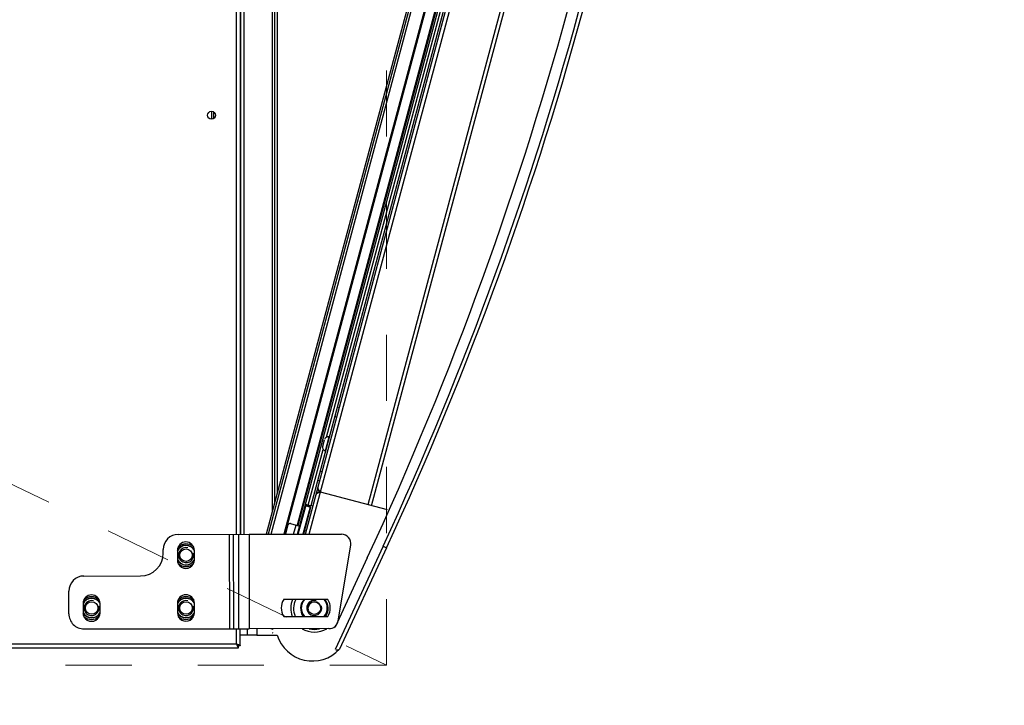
# Model space of a CAD drawing. Header units: millimetres. Extents: x -486876 to 553054, y -140324 to 834178.
# Tile 104 of 155: x -2888 to -2366, y 73816 to 74179. Entities that reach past the tile are written whole.
import ezdxf
from ezdxf.enums import TextEntityAlignment as Align

# ---------------------------------------------------------------- set-up
doc = ezdxf.new("R2010")
doc.units = ezdxf.units.MM
doc.linetypes.add('DASH2', pattern=[0.75, 0.5, -0.25])
doc.linetypes.add('XREF$0$0.5_0.5', pattern=[1, 0.5, -0.5])
doc.layers.add('_XREF', color=252, linetype='DASH2', lineweight=13)
for name, color, linetype in [('XREF$0$DRZWI', 8, 'Continuous'), ('XREF$0$MEBLE_ŁAZIENKOWE_I_KUCHENNE', 8, 'Continuous'), ('XREF$0$WYPEŁNIENIA', 8, 'Continuous')]:
    doc.layers.add(name, color=color, linetype=linetype)
doc.styles.add('XREF$0$APLUS', font='arial.ttf', dxfattribs={"width": 0.6})

# ---------------------------------------------------------------- blocks, each defined once
blk = doc.blocks.new('XREF')
at = {"layer": 'XREF$0$WYPEŁNIENIA'}
h = blk.add_hatch(dxfattribs=at)
h.set_pattern_fill('ANSI31', color=256, scale=3)
h.set_pattern_definition([(45, (-52999.899, 13162.694), (-6.7351921, 6.7351921), [])])
h.paths.add_polyline_path([(2833.434, 10024.036), (2806.556, 10024.036), (2806.556, 10062.954), (2756.556, 10062.954), (2756.556, 10102.954), (2726.652, 10102.954), (2725.878, 10101.795), (2725.878, 10033.492), (2680.314, 10033.492), (2680.314, 10102.954), (2641.556, 10102.954), (2641.556, 10024.036), (2546.556, 10024.036), (2546.556, 9984.036), (2833.434, 9984.036)])
h.paths.add_polyline_path([(3066.996, 10024.036), (2833.434, 10024.036), (2833.434, 9984.036), (3066.996, 9984.036), (3066.996, 9994.036)])
h.paths.add_polyline_path([(2456.556, 10024.036), (2376.556, 10024.036), (2376.556, 10044.036), (2361.556, 10044.036), (2361.556, 10024.036), (2161.556, 10024.036), (2161.556, 10141.987), (2121.556, 10141.987), (2121.556, 9894.374), (1846.556, 9894.374), (1846.556, 9872.667), (1876.556, 9872.667), (2121.556, 9872.667), (2121.556, 9779.125), (2161.556, 9779.125), (2161.556, 9869.374), (2161.556, 9984.036), (2456.556, 9984.036)])
h.paths.add_polyline_path([(2376.556, 10304.911), (2361.556, 10304.911), (2361.556, 10144.036), (2371.638, 10144.036), (2376.556, 10144.036)])
h.paths.add_polyline_path([(2444.576, 10649.374), (2192.944, 10649.374), (2192.944, 10634.374), (2379.576, 10634.374), (2379.576, 10589.374), (2444.576, 10589.374)])
h.paths.add_polyline_path([(2161.556, 10634.374), (2192.944, 10634.374), (2192.944, 10649.374), (2161.556, 10649.374), (2161.556, 10704.673), (2121.556, 10704.673), (2121.556, 10581.696), (2161.556, 10581.696)])
h.paths.add_polyline_path([(2647.02, 10553.677), (2666.091, 10553.677), (2666.091, 10567.177), (2647.02, 10567.177)], flags=16)
h.paths.add_polyline_path([(2530.525, 10311.911), (2530.525, 10304.911), (2666.556, 10304.911), (2666.556, 10392.954), (2646.556, 10392.954), (2646.556, 10322.954), (2530.525, 10322.954)])
edge = h.paths.add_edge_path()
edge.add_line((2430.525, 10304.911), (2430.525, 10311.911))
edge.add_line((2430.525, 10311.911), (2433.025, 10311.911))
edge.add_line((2433.025, 10311.911), (2430.525, 10314.911))
edge.add_arc((2428.762, 10318.933), 4.391, 293.6835, 426.3165)
edge.add_line((2430.525, 10322.954), (2161.556, 10322.954))
edge.add_line((2161.556, 10322.954), (2161.556, 10418.772))
edge.add_line((2161.556, 10418.772), (2121.556, 10418.772))
edge.add_line((2121.556, 10418.772), (2121.556, 10304.911))
edge.add_line((2121.556, 10304.911), (2430.525, 10304.911))
h.paths.add_polyline_path([(2666.556, 10649.374), (2641.648, 10649.374), (2641.648, 10634.374), (2646.556, 10634.374), (2646.556, 10497.954), (2666.556, 10497.954)])
at = {"layer": 'XREF$0$MEBLE_ŁAZIENKOWE_I_KUCHENNE'}
for p, q in [((2742.557, 10331.27), (2742.557, 10426.312)), ((2742.757, 10399.887), (2742.757, 10331.27)), ((2746.204, 10331.273), (2763.718, 10396.638)), ((2746.411, 10331.274), (2763.937, 10396.682)), ((2742.782, 10331.27), (2742.782, 10393.877)), ((2742.958, 10331.27), (2742.958, 10393.851)), ((2760.868, 10393.726), (2744.133, 10331.271)), ((2760.99, 10393.797), (2744.236, 10331.271)), ((2744.458, 10332.483), (2744.458, 10393.854)), ((2744.582, 10332.946), (2744.582, 10393.864)), ((2744.732, 10333.506), (2744.732, 10393.864)), ((2744.392, 10331.272), (2761.031, 10393.369)), ((2761.472, 10392.503), (2745.065, 10331.272)), ((2761.533, 10392.539), (2745.117, 10331.272)), ((2745.79, 10331.273), (2762.148, 10392.322)), ((2761.447, 10390.284), (2745.762, 10331.749)), ((2761.495, 10390.271), (2745.81, 10331.736)), ((2746.51, 10332.801), (2761.59, 10389.081)), ((2764.301, 10387.992), (2749.522, 10332.838)), ((2749.715, 10332.786), (2764.494, 10387.941)), ((2747.322, 10336.411), (2760.583, 10385.902)), ((2741.237, 10353.671), (2741.237, 10353.253)), ((2741.337, 10353.64), (2741.337, 10353.284)), ((2747.995, 10337.958), (2747.898, 10337.984)), ((2747.866, 10337.475), (2747.769, 10337.501)), ((2747.122, 10335.935), (2747.215, 10336.282)), ((2747.263, 10335.69), (2747.46, 10336.424)), ((2747.46, 10336.424), (2747.479, 10336.419)), ((2746.36, 10332.822), (2747.15, 10335.77)), ((2747.263, 10335.69), (2747.282, 10335.685)), ((2747.089, 10334.577), (2746.993, 10334.603)), ((2746.96, 10334.094), (2746.863, 10334.12)), ((2750.557, 10332.561), (2747.011, 10333.511)), ((2745.821, 10331.273), (2746.221, 10332.765)), ((2746.452, 10332.703), (2746.069, 10331.273)), ((2746.481, 10332.695), (2746.1, 10331.273)), ((2746.221, 10332.765), (2746.192, 10332.773)), ((2746.245, 10332.779), (2746.253, 10332.808)), ((2746.245, 10332.779), (2746.438, 10332.727)), ((2746.253, 10332.808), (2746.446, 10332.756)), ((2746.295, 10332.839), (2746.284, 10332.8)), ((2746.295, 10332.839), (2746.609, 10332.784)), ((2746.438, 10332.727), (2746.446, 10332.756)), ((2746.452, 10332.703), (2746.481, 10332.695)), ((2745.168, 10331.272), (2745.302, 10331.769)), ((2745.424, 10331.84), (2745.714, 10331.762)), ((2745.583, 10331.273), (2745.714, 10331.762)), ((2745.714, 10331.762), (2745.907, 10331.71)), ((2746.155, 10331.478), (2746.25, 10331.444)), ((2739.473, 10331.267), (2743.228, 10331.27)), ((2742.173, 10331.269), (2742.178, 10326.269)), ((2742.385, 10331.27), (2742.39, 10326.27)), ((2742.663, 10331.27), (2742.668, 10326.27)), ((2743.228, 10331.27), (2748.115, 10331.275)), ((2743.228, 10331.27), (2743.233, 10326.27)), ((2738.674, 10330.266), (2738.674, 10330.466)), ((2739.424, 10330.417), (2739.424, 10329.917)), ((2740.324, 10329.918), (2740.324, 10330.418)), ((2750.322, 10330.641), (2747.784, 10325.177)), ((2747.947, 10326.693), (2748.608, 10330.694)), ((2750.503, 10330.556), (2748.009, 10325.185)), ((2750.322, 10330.641), (2750.503, 10330.556)), ((2749.484, 10330.024), (2747.778, 10326.349)), ((2734.475, 10329.062), (2737.475, 10329.065)), ((2733.677, 10327.061), (2733.676, 10328.261)), ((2747.397, 10327.825), (2745.055, 10327.822)), ((2734.426, 10327.612), (2734.427, 10327.112)), ((2735.327, 10327.113), (2735.326, 10327.613)), ((2739.426, 10327.617), (2739.427, 10327.117)), ((2740.327, 10327.118), (2740.326, 10327.618)), ((2745.056, 10326.922), (2747.398, 10326.925)), ((2734.478, 10326.262), (2743.233, 10326.27)), ((2742.557, 10325.462), (2742.557, 10326.27)), ((2742.757, 10325.362), (2742.757, 10326.27)), ((2743.132, 10325.937), (2743.132, 10326.27)), ((2747.454, 10326.275), (2743.233, 10326.27)), ((2743.632, 10326.271), (2743.632, 10325.937)), ((2744.378, 10326.275), (2744.475, 10326.249)), ((2743.132, 10325.937), (2742.757, 10325.937)), ((2743.632, 10325.937), (2743.132, 10325.937)), ((2743.632, 10325.937), (2744.713, 10325.937)), ((2670.607, 10325.262), (2742.657, 10325.262)), ((2670.707, 10325.462), (2742.557, 10325.462)), ((2742.657, 10325.262), (2742.657, 10325.362)), ((2742.757, 10325.362), (2742.657, 10325.362))]:
    blk.add_line(p, q, dxfattribs=at)
at = {"layer": 'XREF$0$MEBLE_ŁAZIENKOWE_I_KUCHENNE', "linetype": 'XREF$0$0.5_0.5', "lineweight": 9, "ltscale": 7}
blk.add_lwpolyline([(2670.507, 10424.336), (2670.507, 10324.336), (2750.507, 10324.336), (2750.507, 10424.336)], close=True, dxfattribs=at)
blk.add_lwpolyline([(2685.32, 10355.77), (2750.507, 10324.336)], dxfattribs=at)
at = {"layer": 'XREF$0$MEBLE_ŁAZIENKOWE_I_KUCHENNE'}
for centre, radius in [((2741.232, 10353.462), 0.21), ((2739.882, 10330.167), 0.333), ((2746.677, 10327.374), 0.345), ((2734.882, 10327.367), 0.333), ((2739.882, 10327.367), 0.333)]:
    blk.add_circle(centre, radius, dxfattribs=at)
for centre, radius, start, end in [((2582.044, 10407.788), 184.618, 335.08851, 354.91149), ((2587.16, 10406.418), 179.9, 335.08851, 354.91149), ((2587.16, 10406.418), 180.1, 335.08851, 354.91149), ((2747.408, 10336.231), 0.2, 75, 165), ((2747.315, 10335.883), 0.2, 165, 255), ((2746.959, 10333.318), 0.2, 75, 165), ((2747.062, 10333.704), 0.2, 165, 249.3621), ((2746.24, 10332.76), 0.05, 75, 165), ((2746.26, 10332.642), 0.2, 80, 105.1363), ((2746.24, 10332.76), 0.02, 75, 165), ((2746.433, 10332.708), 0.02, 345, 75), ((2746.433, 10332.708), 0.05, 345, 75), ((2745.398, 10331.743), 0.1, 75, 165), ((2739.474, 10330.467), 0.8, 90.0572, 180.0572), ((2739.874, 10330.417), 0.45, 0.0572, 180.0572), ((2748.115, 10330.775), 0.5, 350.6112, 90.0572), ((2739.882, 10330.167), 0.525, 32.9389, 151.158), ((2739.882, 10330.167), 0.51, 29.7265, 154.0577), ((2739.877, 10330.162), 0.6, 47.0916, 133.8453), ((2739.882, 10330.167), 0.4, 75, 15), ((2737.474, 10330.265), 1.2, 270.0572, 0.0572), ((2739.882, 10330.167), 0.525, 208.9424, 327.1786), ((2739.874, 10329.917), 0.45, 180.0572, 0.0572), ((2739.882, 10330.167), 0.51, 207, 330.3798), ((2739.877, 10330.162), 0.6, 226.8164, 312.4154), ((2734.476, 10328.262), 0.8, 90.0572, 180.0572), ((2734.876, 10327.612), 0.45, 0.0572, 180.0572), ((2734.882, 10327.367), 0.525, 32.3779, 150.2917), ((2734.882, 10327.367), 0.51, 29.1374, 153), ((2734.877, 10327.362), 0.6, 46.9539, 133.1318), ((2734.882, 10327.367), 0.4, 75, 15), ((2739.882, 10327.367), 0.525, 32.2217, 150.4457), ((2739.876, 10327.617), 0.45, 0.0572, 180.0572), ((2739.882, 10327.367), 0.51, 29.3777, 153), ((2739.877, 10327.362), 0.6, 46.664, 133.42), ((2739.882, 10327.367), 0.4, 75, 15), ((2745.777, 10327.373), 0.85, 148.0915, 212.023), ((2746.682, 10327.337), 1.25, 157.1298, 199.3971), ((2746.682, 10327.337), 1.1, 153.7258, 202.1803), ((2746.682, 10327.337), 0.73, 138.2458, 214.5844), ((2746.677, 10327.374), 0.69, 139.3515, 220.7629), ((2746.677, 10327.374), 0.4, 75, 15), ((2746.677, 10327.374), 0.69, 319.3515, 40.7629), ((2746.682, 10327.337), 0.73, 325.6085, 41.9933), ((2746.677, 10327.374), 0.85, 328.0915, 32.023), ((2746.682, 10327.337), 0.7, 169.9724, 216.2857), ((2746.682, 10327.337), 0.34, 3.138, 190.9274), ((2746.682, 10327.337), 0.7, 323.9092, 24.7611), ((2734.477, 10327.062), 0.8, 180.0572, 270.0572), ((2734.882, 10327.367), 0.525, 209.502, 328.0471), ((2734.882, 10327.367), 0.51, 206.8942, 330.2577), ((2734.877, 10327.112), 0.45, 180.0572, 0.0572), ((2734.877, 10327.362), 0.6, 226.9539, 313.1318), ((2739.882, 10327.367), 0.525, 209.6578, 327.8929), ((2739.882, 10327.367), 0.51, 207, 330.7369), ((2739.877, 10327.117), 0.45, 180.0572, 0.0572), ((2739.877, 10327.362), 0.6, 227.2443, 312.8431), ((2747.454, 10326.775), 0.5, 270.0572, 350.6112), ((2746.682, 10327.337), 1.25, 238.3593, 301.6481), ((2746.682, 10327.337), 1.1, 255.2659, 284.3727), ((2746.579, 10326.514), 1.953, 197.1952, 317.0759)]:
    blk.add_arc(centre, radius, start, end, dxfattribs=at)
for points, start_tangent, end_tangent in [([(2746.897, 10333.472), (2746.848, 10333.451), (2746.809, 10333.427)], (-0.930753, -0.365649), (-0.795069, -0.60652)), ([(2746.869, 10333.756), (2746.871, 10333.704), (2746.9, 10333.644)], (-0.258819, -0.965926), (0.54907, -0.835776)), ([(2747.011, 10333.511), (2746.897, 10333.472)], (-0.953813, -0.3004), (-0.930753, -0.365649)), ([(2746.9, 10333.644), (2746.95, 10333.579), (2746.974, 10333.551)], (0.54907, -0.835776), (0.6666, -0.745415)), ([(2746.974, 10333.551), (2747.011, 10333.511)], (0.6666, -0.745415), (0.675826, -0.737061)), ([(2746.784, 10333.403), (2746.766, 10333.37)], (-0.632776, -0.774335), (-0.258819, -0.965926)), ([(2746.809, 10333.427), (2746.784, 10333.403)], (-0.795069, -0.60652), (-0.632776, -0.774335)), ([(2744.479, 10326.266), (2744.468, 10326.246), (2744.462, 10326.236)], (-0.508824, -0.860871), (-0.512756, -0.858534)), ([(2744.464, 10326.076), (2744.487, 10326.042)], (0.266622, -0.963801), (0.90696, -0.421218)), ([(2742.557, 10325.462), (2742.607, 10325.429), (2742.643, 10325.395), (2742.657, 10325.362)], (0.843564, -0.537029), (0, -1)), ([(2742.557, 10325.462), (2742.59, 10325.412), (2742.623, 10325.376), (2742.657, 10325.362)], (0.537029, -0.843564), (1, 0)), ([(2742.557, 10325.462), (2742.657, 10325.429)], (0.952891, -0.303314), (0.943625, -0.331016)), ([(2742.557, 10325.462), (2742.59, 10325.362)], (0.303314, -0.952891), (0.331016, -0.943625)), ([(2742.59, 10325.362), (2742.623, 10325.289)], (0.331016, -0.943625), (0.54091, -0.84108)), ([(2742.623, 10325.289), (2742.657, 10325.262)], (0.54091, -0.84108), (1, 0)), ([(2742.657, 10325.429), (2742.73, 10325.395)], (0.943625, -0.331016), (0.84108, -0.54091)), ([(2742.73, 10325.395), (2742.757, 10325.362)], (0.84108, -0.54091), (0, -1)), ([(2747.814, 10325.159), (2747.906, 10325.155)], (0.997504, -0.070615), (0.999983, 0.005765)), ([(2747.906, 10325.155), (2747.944, 10325.157), (2747.974, 10325.162)], (0.999983, 0.005765), (0.963801, 0.266622))]:
    blk.add_spline(points, degree=3, dxfattribs=dict(at, start_tangent=start_tangent, end_tangent=end_tangent))
at = {"style": 'XREF$0$APLUS'}
blk.add_attdef('165', text='', height=12.941, rotation=90, dxfattribs=at).set_placement((5850.278, 4086.908), align=Align.TOP_CENTER)
blk.add_attdef('70', text='', height=12.941, rotation=90, dxfattribs=at).set_placement((5846.744, 4087.031), align=Align.BOTTOM_CENTER)
at = {"layer": 'XREF$0$DRZWI', "style": 'XREF$0$APLUS'}
for tag, height, p in [('90', 10.588, (3968.051, 17970.782)), ('90', 10.588, (4273.692, 17907.629)), ('90', 10.588, (4647.106, 17907.629)), ('90', 10.588, (4995.741, 17907.629)), ('90', 10.588, (5345.009, 17907.629)), ('90', 8.235, (3625.859, 17450.533)), ('90', 8.235, (4282.579, 17436.639)), ('90', 8.235, (4577.82, 17436.639)), ('90', 8.235, (5003.123, 17436.639)), ('90', 8.235, (5300.955, 17436.639)), ('90', 8.235, (5625.635, 17350.957)), ('110', 12.941, (3772.728, 10725.01)), ('100', 12.941, (3763.846, 10003.376)), ('90', 10.588, (3383.407, 9921.969)), ('83', 10.588, (4118.726, 4184.034))]:
    blk.add_attdef(tag, text='', height=height, dxfattribs=at).set_placement(p, align=Align.BOTTOM_CENTER)
for tag, height, p in [('200', 10.588, (3967.95, 17967.89)), ('200', 10.588, (4273.591, 17904.737)), ('200', 10.588, (4647.005, 17904.737)), ('200', 10.588, (4995.64, 17904.737)), ('200', 10.588, (5344.908, 17904.737)), ('200', 8.235, (3625.859, 17448.284)), ('200', 8.235, (4282.579, 17434.389)), ('200', 8.235, (4577.82, 17434.389)), ('200', 8.235, (5003.123, 17434.389)), ('200', 8.235, (5300.955, 17434.389)), ('200', 8.235, (5625.635, 17348.707)), ('210', 12.941, (3772.604, 10721.476)), ('200', 12.941, (3763.846, 9999.841)), ('200', 10.588, (3383.306, 9919.077)), ('178', 10.588, (4118.624, 4181.142))]:
    blk.add_attdef(tag, text='', height=height, dxfattribs=at).set_placement(p, align=Align.TOP_CENTER)
for tag, height, p in [('205', 10.588, (4204.918, 17787.311)), ('210', 10.588, (5722.647, 17787.311)), ('210', 12.941, (4602.864, 17776.835)), ('210', 12.941, (4951.499, 17776.835)), ('210', 12.941, (5300.982, 17776.835)), ('210', 12.941, (4044.068, 17776.193)), ('210', 12.941, (3579.162, 17557.039)), ('210', 12.941, (3935.875, 17557.039)), ('210', 12.941, (4219.127, 17557.039)), ('210', 12.941, (4633.701, 17557.039)), ('210', 12.941, (4958.426, 17557.039)), ('210', 12.941, (5356.835, 17557.039)), ('210', 12.941, (5615.896, 17557.039)), ('200', 11.765, (4716.1, 10187.149)), ('200', 11.765, (4936.966, 10128.953)), ('200', 11.765, (5363.025, 10117.098)), ('210', 13.529, (3475.751, 9987.904)), ('170', 11.765, (4209.381, 4035.728))]:
    blk.add_attdef(tag, text='', height=height, rotation=90, dxfattribs=at).set_placement(p, align=Align.TOP_CENTER)
for tag, height, p in [('100', 10.588, (5719.755, 17787.412)), ('96', 10.588, (4202.026, 17787.412)), ('100', 12.941, (4599.329, 17776.958)), ('100', 12.941, (4947.964, 17776.958)), ('100', 12.941, (5297.447, 17776.958)), ('100', 12.941, (4040.534, 17776.316)), ('100', 12.941, (3575.627, 17557.162)), ('100', 12.941, (3932.341, 17557.162)), ('100', 12.941, (4215.592, 17557.162)), ('100', 12.941, (4630.166, 17557.162)), ('100', 12.941, (4954.892, 17557.162)), ('100', 12.941, (5353.301, 17557.162)), ('100', 12.941, (5612.361, 17557.162)), ('90', 11.765, (4712.886, 10187.261)), ('90', 11.765, (4933.752, 10129.065)), ('90', 11.765, (5359.811, 10117.211)), ('120', 13.529, (3472.056, 9987.904)), ('90', 11.765, (4206.168, 4035.84))]:
    blk.add_attdef(tag, text='', height=height, rotation=90, dxfattribs=at).set_placement(p, align=Align.BOTTOM_CENTER)

msp = doc.modelspace()

# ---------------------------------------------------------------- block references
at = {"layer": '_XREF', "xscale": 10, "yscale": 10, "zscale": 10}
msp.add_blockref('XREF', (-30198.46986, -29406.42919), dxfattribs=at)

doc.saveas('drawing.dxf')
